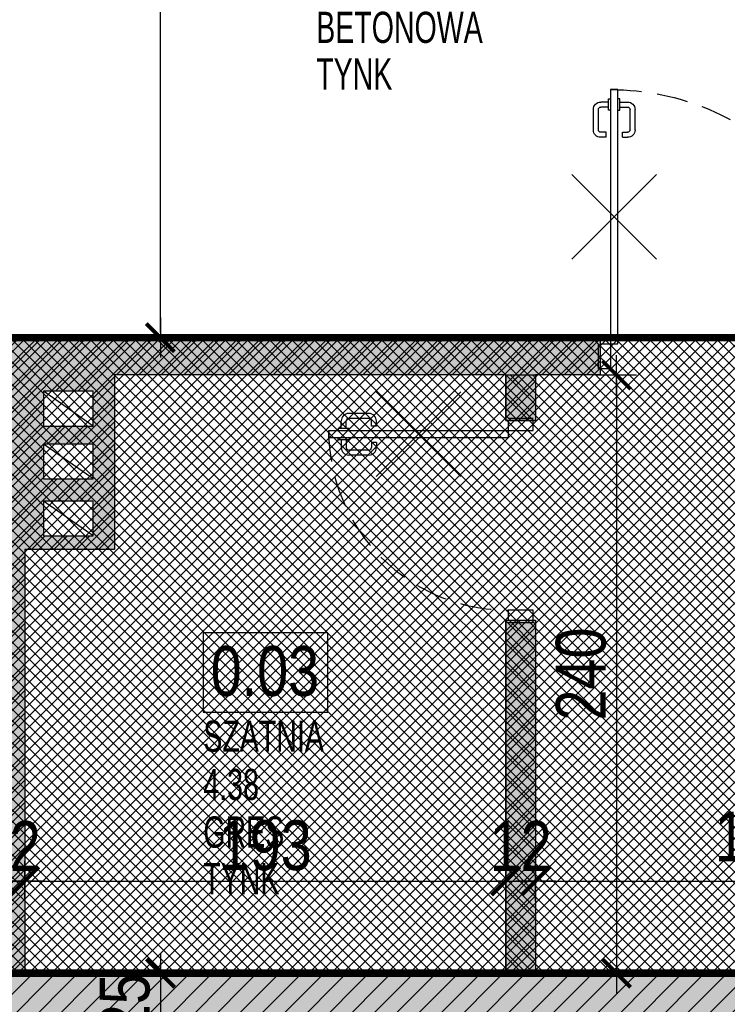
# Model space of a CAD drawing. Header units: millimetres. Extents: x 59331 to 112314, y -16110 to 34390.
# Tile 155 of 198: x 71001 to 71285, y 20777 to 21172. Entities that reach past the tile are written whole.
import ezdxf

# ---------------------------------------------------------------- set-up
doc = ezdxf.new("R2010")
doc.units = ezdxf.units.MM
doc.linetypes.add('( Dashed )', pattern=[0.75, 0.5, -0.25])
doc.linetypes.add('DASHED', pattern=[0.75, 0.5, -0.25])
doc.layers.get('DEFPOINTS').update_dxf_attribs({"lineweight": 9})
for name, color, linetype in [('_HSA_HATCH_WYPEŁNIENIA_PRZEGRÓD', 205, 'Continuous'), ('_HSA_NUMERACJA POMIESZCZEN', 43, 'Continuous'), ('_HSA_STOLARKA_WEWNĘTRZNA', 132, 'Continuous'), ('_HSA_WYM_100', 141, 'Continuous'), ('_HSA_ŚCIANY_DZIAŁOWE', 6, 'Continuous'), ('_HSA_ŚCIANY_MUROWANE', 4, 'Continuous')]:
    doc.layers.add(name, color=color, linetype=linetype)
doc.layers.add('_HSA_NUMERACJA POMIESZCZEN POMOC', color=7, linetype='Continuous', true_color=0x38940a, plot=False)
doc.layers.add('_HSA_WYBURZENIA', color=7, linetype='Continuous', true_color=0xdd0303)
doc.layers.add('_HSA_ZAKRES_OPRACOWANIA_HATCH', color=31, linetype='Continuous', transparency=0.5)
doc.styles.add('ARIAL_100', font='Arial.ttf', dxfattribs={"width": 0.8, "height": 20})
doc.styles.add('ARIAL_50', font='Arial Narrow.ttf', dxfattribs={"width": 0.8, "height": 10})
doc.dimstyles.new('WYM_WEWN_100', dxfattribs={"dimtxt": 20, "dimasz": 2, "dimexe": 10, "dimexo": 0, "dimgap": 4, "dimtad": 1, "dimdec": 1, "dimrnd": 0.1, "dimtxsty": 'ARIAL_100', "dimblk": 'Wym-03', "dimcen": 0, "dimdle": 10, "dimse1": 1, "dimse2": 1, "dimclrt": 256, "dimazin": 2, "dimtfac": 1, "dimtdec": 1, "dimtix": 1, "dimtmove": 2, "dimatfit": 0, "dimfxl": 1, "dimtolj": 1, "dimtzin": 0, "dimarcsym": 0})

# ---------------------------------------------------------------- blocks, each defined once
blk = doc.blocks.new('*U25')
for p, q in [((73.275, 68.25), (74.075, 68.25)), ((73.275, 63.75), (73.275, 68.25)), ((77.8, 68.25), (77, 68.25)), ((77.8, 63.75), (77.8, 68.25)), ((67.175, 55.86), (67.175, 64)), ((69.175, 55.86), (69.175, 64)), ((73.275, 67), (70.175, 67)), ((73.275, 65), (70.175, 65)), ((74.075, 63.75), (73.275, 63.75)), ((77, 63.75), (77.8, 63.75)), ((77.8, 67), (80.9, 67)), ((77.8, 65), (80.9, 65)), ((81.9, 55.86), (81.9, 64)), ((83.9, 55.86), (83.9, 64)), ((72.275, 54.86), (70.175, 54.86)), ((72.275, 52.86), (70.175, 52.86)), ((72.275, 52.86), (72.275, 54.86)), ((78.8, 52.86), (78.8, 54.86)), ((78.8, 54.86), (80.9, 54.86)), ((78.8, 52.86), (80.9, 52.86))]:
    blk.add_line(p, q)
for points in [[(77, 0), (74.075, 0), (74.075, 72), (77, 72)], [(1, 0), (1, -10), (5, -10), (5, 0)], [(77, 0), (77, -10), (81, -10), (81, 0)]]:
    blk.add_lwpolyline(points, close=True)
for points in [[(0, 0), (0, -10)], [(82, 0), (82, -10)]]:
    blk.add_lwpolyline(points)
at = {"linetype": 'DASHED', "ltscale": 25}
blk.add_arc((77, 0), 72, 90, 180, dxfattribs=at)
for centre, radius, start, end in [((70.175, 64), 3, 90, 180), ((70.175, 64), 1, 90, 180), ((80.9, 64), 3, 0, 90), ((80.9, 64), 1, 0, 90), ((70.175, 55.86), 3, 180, 270), ((70.175, 55.86), 1, 180, 270), ((80.9, 55.86), 3, 270, 0), ((80.9, 55.86), 1, 270, 0)]:
    blk.add_arc(centre, radius, start, end)
blk = doc.blocks.new('*U27')
for p, q in [((103.275, 97), (100.175, 97)), ((103.275, 95), (100.175, 95)), ((103.275, 98.25), (104.075, 98.25)), ((103.275, 93.75), (103.275, 98.25)), ((107.8, 98.25), (107, 98.25)), ((107.8, 93.75), (107.8, 98.25)), ((107.8, 97), (110.9, 97)), ((107.8, 95), (110.9, 95)), ((97.175, 85.86), (97.175, 94)), ((99.175, 85.86), (99.175, 94)), ((104.075, 93.75), (103.275, 93.75)), ((107, 93.75), (107.8, 93.75)), ((111.9, 85.86), (111.9, 94)), ((113.9, 85.86), (113.9, 94)), ((102.275, 84.86), (100.175, 84.86)), ((102.275, 82.86), (102.275, 84.86)), ((108.8, 82.86), (108.8, 84.86)), ((108.8, 84.86), (110.9, 84.86)), ((102.275, 82.86), (100.175, 82.86)), ((108.8, 82.86), (110.9, 82.86))]:
    blk.add_line(p, q)
for points in [[(107, 0), (104.075, 0), (104.075, 102), (107, 102)], [(1, 0), (1, -10), (5, -10), (5, 0)], [(107, 0), (107, -10), (111, -10), (111, 0)]]:
    blk.add_lwpolyline(points, close=True)
for points in [[(0, 0), (0, -10)], [(112, 0), (112, -10)]]:
    blk.add_lwpolyline(points)
at = {"linetype": 'DASHED', "ltscale": 25}
blk.add_arc((107, 0), 102, 90, 180, dxfattribs=at)
for centre, radius, start, end in [((100.175, 94), 3, 90, 180), ((100.175, 94), 1, 90, 180), ((110.9, 94), 3, 0, 90), ((110.9, 94), 1, 0, 90), ((100.175, 85.86), 3, 180, 270), ((100.175, 85.86), 1, 180, 270), ((110.9, 85.86), 3, 270, 0), ((110.9, 85.86), 1, 270, 0)]:
    blk.add_arc(centre, radius, start, end)
blk = doc.blocks.new('NUMERACJA_POMIESZCZEŃ_200')
blk.add_lwpolyline([(50, 31.85), (0, 31.85), (0, 0), (50, 0)], close=True)
at = {"style": 'ARIAL_100', "width": 0.8}
blk.add_attdef('OPIS_TABELKA', (2.96, 6.47), '', height=20, dxfattribs=at)
at = {"layer": '_HSA_NUMERACJA POMIESZCZEN POMOC', "style": 'ARIAL_50', "width": 0.8}
for tag, p in [('NAZWA', (0, -15.93)), ('POWIERZCHNIA', (0, -35.3)), ('POSADZKA', (0, -54.39)), ('SUFIT', (0, -73.08))]:
    blk.add_attdef(tag, p, '', height=12.5, dxfattribs=at)
blk = doc.blocks.new('A$C6782ac1e')
at = {"linetype": 'Continuous', "ltscale": 400}
for p, q in [((-12.24, 20.65), (12.24, -20.65)), ((20.65, 12.24), (-20.65, -12.24))]:
    blk.add_line(p, q, dxfattribs=at)
blk = doc.blocks.new('Wym-03')
for p, q in [((0, 4), (0, -4)), ((-4, 0), (4, 0))]:
    blk.add_line(p, q)
blk.add_lwpolyline([(-2.83, -2.83, 0.8, 0.8, 0), (2.83, 2.83, 0.05, 0.05, 0)], format="xyseb")
blk = doc.blocks.new('*D751')
at = {"layer": '_HSA_WYM_100', "color": 0, "lineweight": -2, "transparency": 16777216}
blk.add_line((71057.78, 21046.14), (71057.78, 21368.53), dxfattribs=at)
at = {"layer": 'DEFPOINTS', "color": 0, "transparency": 16777216}
for p in [(71049.3, 21370.53), (71057.78, 21370.53), (71046.21, 21044.14)]:
    blk.add_point(p, dxfattribs=at)
at = {"layer": '_HSA_WYM_100', "color": 0, "lineweight": -2, "transparency": 16777216, "xscale": 2, "yscale": 2, "zscale": 2}
for p, rotation in [((71057.78, 21370.53), 89.9999999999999), ((71057.78, 21044.14), 269.9999999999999)]:
    blk.add_blockref('Wym-03', p, dxfattribs=dict(at, rotation=rotation))
at = {"layer": '_HSA_WYM_100', "transparency": 16777216, "insert": (71041.76, 21207.33), "char_height": 20, "attachment_point": 5, "rotation": 90, "style": 'ARIAL_100'}
blk.add_mtext('\\A1;326,5', dxfattribs=at)
blk = doc.blocks.new('*D758')
at = {"layer": '_HSA_WYM_100', "color": 0, "lineweight": -2, "transparency": 16777216}
for p, q in [((71057.78, 20791.14), (71057.78, 20793.14)), ((71057.78, 20789.14), (71057.78, 20764.14)), ((71057.78, 20762.14), (71057.78, 20760.14))]:
    blk.add_line(p, q, dxfattribs=at)
at = {"layer": 'DEFPOINTS', "color": 0, "transparency": 16777216}
for p in [(71195.32, 20789.14), (71053.57, 20764.14), (71057.78, 20764.14)]:
    blk.add_point(p, dxfattribs=at)
at = {"layer": '_HSA_WYM_100', "color": 0, "lineweight": -2, "transparency": 16777216, "xscale": 2, "yscale": 2, "zscale": 2}
for p, rotation in [((71057.78, 20789.14), 269.9999999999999), ((71057.78, 20764.14), 89.9999999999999)]:
    blk.add_blockref('Wym-03', p, dxfattribs=dict(at, rotation=rotation))
at = {"layer": '_HSA_WYM_100', "transparency": 16777216, "insert": (71043.57, 20776.64), "char_height": 20, "attachment_point": 5, "rotation": 90, "style": 'ARIAL_100'}
blk.add_mtext('\\A1;25', dxfattribs=at)
blk = doc.blocks.new('*D816')
at = {"layer": '_HSA_WYM_100', "color": 0, "lineweight": -2, "transparency": 16777216}
for p, q in [((70989.33, 20826.11), (70987.33, 20826.11)), ((70991.33, 20826.11), (71003.33, 20826.11)), ((71005.33, 20826.11), (71007.33, 20826.11))]:
    blk.add_line(p, q, dxfattribs=at)
at = {"layer": 'DEFPOINTS', "color": 0, "transparency": 16777216}
for p in [(71003.33, 20826.11), (71003.33, 20821.65), (70991.33, 20818.63)]:
    blk.add_point(p, dxfattribs=at)
at = {"layer": '_HSA_WYM_100', "color": 0, "lineweight": -2, "transparency": 16777216, "xscale": 2, "yscale": 2, "zscale": 2}
for p, rotation in [((70991.33, 20826.11), 359.9999999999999), ((71003.33, 20826.11), 179.9999999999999)]:
    blk.add_blockref('Wym-03', p, dxfattribs=dict(at, rotation=rotation))
at = {"layer": '_HSA_WYM_100', "transparency": 16777216, "insert": (70997.33, 20840.16), "char_height": 20, "attachment_point": 5, "style": 'ARIAL_100'}
blk.add_mtext('\\A1;12', dxfattribs=at)
blk = doc.blocks.new('*D817')
at = {"layer": '_HSA_WYM_100', "color": 0, "lineweight": -2, "transparency": 16777216}
blk.add_line((71005.33, 20826.11), (71194.33, 20826.11), dxfattribs=at)
at = {"layer": 'DEFPOINTS', "color": 0, "transparency": 16777216}
for p in [(71196.33, 20826.11), (71003.33, 20821.65), (71196.33, 20817.09)]:
    blk.add_point(p, dxfattribs=at)
at = {"layer": '_HSA_WYM_100', "color": 0, "lineweight": -2, "transparency": 16777216, "xscale": 2, "yscale": 2, "zscale": 2}
for p, rotation in [((71003.33, 20826.11), 179.9999999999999), ((71196.33, 20826.11), 359.9999999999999)]:
    blk.add_blockref('Wym-03', p, dxfattribs=dict(at, rotation=rotation))
at = {"layer": '_HSA_WYM_100', "transparency": 16777216, "insert": (71099.83, 20840.33), "char_height": 20, "attachment_point": 5, "style": 'ARIAL_100'}
blk.add_mtext('\\A1;193', dxfattribs=at)
blk = doc.blocks.new('*D818')
at = {"layer": '_HSA_WYM_100', "color": 0, "lineweight": -2, "transparency": 16777216}
for p, q in [((71194.33, 20826.11), (71192.33, 20826.11)), ((71196.33, 20826.11), (71208.33, 20826.11)), ((71210.33, 20826.11), (71212.33, 20826.11))]:
    blk.add_line(p, q, dxfattribs=at)
at = {"layer": 'DEFPOINTS', "color": 0, "transparency": 16777216}
for p in [(71208.33, 20826.11), (71196.33, 20817.09), (71208.33, 20818.11)]:
    blk.add_point(p, dxfattribs=at)
at = {"layer": '_HSA_WYM_100', "color": 0, "lineweight": -2, "transparency": 16777216, "xscale": 2, "yscale": 2, "zscale": 2}
for p, rotation in [((71196.33, 20826.11), 359.9999999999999), ((71208.33, 20826.11), 179.9999999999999)]:
    blk.add_blockref('Wym-03', p, dxfattribs=dict(at, rotation=rotation))
at = {"layer": '_HSA_WYM_100', "transparency": 16777216, "insert": (71202.33, 20840.16), "char_height": 20, "attachment_point": 5, "style": 'ARIAL_100'}
blk.add_mtext('\\A1;12', dxfattribs=at)
blk = doc.blocks.new('*D819')
at = {"layer": '_HSA_WYM_100', "color": 0, "lineweight": -2, "transparency": 16777216}
blk.add_line((71210.33, 20826.11), (71405.9, 20826.11), dxfattribs=at)
at = {"layer": 'DEFPOINTS', "color": 0, "transparency": 16777216}
for p in [(71407.9, 20826.11), (71208.33, 20818.11), (71407.9, 20813.14)]:
    blk.add_point(p, dxfattribs=at)
at = {"layer": '_HSA_WYM_100', "color": 0, "lineweight": -2, "transparency": 16777216, "xscale": 2, "yscale": 2, "zscale": 2}
for p, rotation in [((71208.33, 20826.11), 179.9999999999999), ((71407.9, 20826.11), 359.9999999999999)]:
    blk.add_blockref('Wym-03', p, dxfattribs=dict(at, rotation=rotation))
at = {"layer": '_HSA_WYM_100', "transparency": 16777216, "insert": (71308.11, 20842.13), "char_height": 20, "attachment_point": 5, "style": 'ARIAL_100'}
blk.add_mtext('\\A1;199,5', dxfattribs=at)
blk = doc.blocks.new('*D823')
at = {"layer": '_HSA_WYM_100', "color": 0, "lineweight": -2, "transparency": 16777216}
blk.add_line((71240.77, 21027.14), (71240.77, 20791.14), dxfattribs=at)
at = {"layer": 'DEFPOINTS', "color": 0, "transparency": 16777216}
for p in [(71208.33, 21029.14), (71208.33, 20789.14), (71240.77, 20789.14)]:
    blk.add_point(p, dxfattribs=at)
at = {"layer": '_HSA_WYM_100', "color": 0, "lineweight": -2, "transparency": 16777216, "xscale": 2, "yscale": 2, "zscale": 2}
for p, rotation in [((71240.77, 21029.14), 89.99999999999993), ((71240.77, 20789.14), 269.9999999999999)]:
    blk.add_blockref('Wym-03', p, dxfattribs=dict(at, rotation=rotation))
at = {"layer": '_HSA_WYM_100', "transparency": 16777216, "insert": (71226.56, 20909.14), "char_height": 20, "attachment_point": 5, "rotation": 90, "style": 'ARIAL_100'}
blk.add_mtext('\\A1;240', dxfattribs=at)

msp = doc.modelspace()

# ---------------------------------------------------------------- hatches: boundary and pattern name
at = {"layer": '_HSA_HATCH_WYPEŁNIENIA_PRZEGRÓD'}
h = msp.add_hatch(dxfattribs=at)
h.set_pattern_fill('ANSI31', color=256, scale=2, angle=-1e-13, style=0)
h.paths.add_polyline_path([(70804.33, 21044.14), (70792.33, 21044.14), (70792.33, 21029.14), (70804.33, 21029.14)])
h.paths.add_polyline_path([(71039.39, 21029.14), (71196.33, 21029.14), (71196.33, 21010.81), (71208.33, 21010.81), (71208.33, 21029.14), (71234.39, 21029.14), (71234.39, 21044.14), (70884.33, 21044.14), (70884.33, 21029.14), (70896.33, 21029.14), (70896.33, 21010.81), (70908.33, 21010.81), (70908.33, 21029.14), (70991.33, 21029.14), (70991.33, 20789.14), (71003.33, 20789.14), (71003.33, 20959.1), (71039.39, 20959.1)])
h.paths.add_polyline_path([(71030.86, 21022.64), (71030.86, 21008.64), (71010.86, 21008.64), (71010.86, 21022.64)], flags=16)
h.paths.add_polyline_path([(71030.86, 21001.41), (71030.86, 20987.41), (71010.86, 20987.41), (71010.86, 21001.41)], flags=16)
h.paths.add_polyline_path([(71030.86, 20978.54), (71030.86, 20964.54), (71010.86, 20964.54), (71010.86, 20978.54)], flags=16)
h.paths.add_polyline_path([(70908.33, 20930.81), (70896.33, 20930.81), (70896.33, 20789.14), (70908.33, 20789.14)], flags=17)
h.paths.add_polyline_path([(71706.81, 21149.88), (71691.81, 21149.88), (71691.81, 21044.14), (71344.39, 21044.14), (71344.39, 21029.14), (71691.81, 21029.14), (71691.81, 20927.14), (71508.33, 20927.14), (71508.33, 20949.14), (71496.33, 20949.14), (71496.33, 20896.14), (71508.33, 20896.14), (71508.33, 20915.14), (71691.81, 20915.14), (71691.81, 20813.14), (71497.33, 20813.14), (71497.33, 20801.14), (71691.81, 20801.14), (71691.81, 20541.14), (71419.33, 20541.14), (71419.33, 20529.14), (71691.81, 20529.14), (71691.81, 20052.14), (71706.81, 20052.14)])
h.paths.add_polyline_path([(71419.33, 20813.14), (71407.33, 20813.14), (71407.33, 20789.14), (71419.33, 20789.14)], flags=17)
h.paths.add_polyline_path([(71208.33, 20930.81), (71196.33, 20930.81), (71196.33, 20789.14), (71208.33, 20789.14)], flags=17)
at = {"layer": '_HSA_HATCH_WYPEŁNIENIA_PRZEGRÓD', "true_color": 0x969696}
h = msp.add_hatch(color=252, dxfattribs=at)
h.paths.add_polyline_path([(70804.33, 21044.14), (70792.33, 21044.14), (70792.33, 21029.14), (70804.33, 21029.14)])
h.paths.add_polyline_path([(71234.39, 21044.14), (70884.33, 21044.14), (70884.33, 21029.14), (70896.33, 21029.14), (70896.33, 21010.81), (70908.33, 21010.81), (70908.33, 21029.14), (70991.33, 21029.14), (70991.33, 20789.14), (71003.33, 20789.14), (71003.33, 20959.1), (71039.39, 20959.1), (71039.39, 21029.14), (71196.33, 21029.14), (71196.33, 21010.81), (71208.33, 21010.81), (71208.33, 21029.14), (71234.39, 21029.14)])
h.paths.add_polyline_path([(71030.86, 21022.64), (71030.86, 21008.64), (71010.86, 21008.64), (71010.86, 21022.64)], flags=16)
h.paths.add_polyline_path([(71030.86, 21001.41), (71030.86, 20987.41), (71010.86, 20987.41), (71010.86, 21001.41)], flags=16)
h.paths.add_polyline_path([(71030.86, 20978.54), (71030.86, 20964.54), (71010.86, 20964.54), (71010.86, 20978.54)], flags=16)
h.paths.add_polyline_path([(70908.33, 20930.81), (70896.33, 20930.81), (70896.33, 20789.14), (70908.33, 20789.14)], flags=17)
h.paths.add_polyline_path([(71706.81, 21149.88), (71691.81, 21149.88), (71691.81, 21044.14), (71344.39, 21044.14), (71344.39, 21029.14), (71691.81, 21029.14), (71691.81, 20927.14), (71508.33, 20927.14), (71508.33, 20949.14), (71496.33, 20949.14), (71496.33, 20896.14), (71508.33, 20896.14), (71508.33, 20915.14), (71691.81, 20915.14), (71691.81, 20813.14), (71497.33, 20813.14), (71497.33, 20801.14), (71691.81, 20801.14), (71691.81, 20541.14), (71419.33, 20541.14), (71419.33, 20529.14), (71691.81, 20529.14), (71691.81, 20052.14), (71706.81, 20052.14)])
h.paths.add_polyline_path([(71419.33, 20813.14), (71407.33, 20813.14), (71407.33, 20789.14), (71419.33, 20789.14)], flags=17)
h.paths.add_polyline_path([(71208.33, 20930.81), (71196.33, 20930.81), (71196.33, 20789.14), (71208.33, 20789.14)], flags=17)
at = {"layer": '_HSA_HATCH_WYPEŁNIENIA_PRZEGRÓD'}
h = msp.add_hatch(dxfattribs=at)
h.set_pattern_fill('ANSI31', color=256, scale=2, angle=-1e-13, style=0)
h.paths.add_polyline_path([(71419.33, 20789.14), (70792.33, 20789.14), (70792.33, 20764.14), (71394.33, 20764.14), (71394.33, 20152.14), (71219.33, 20152.14), (71219.33, 20052.14), (70792.33, 20052.14), (70792.33, 20027.14), (71541.81, 20027.14), (71541.81, 20052.14), (71419.33, 20052.14)])
h.paths.add_polyline_path([(71371.85, 20126.04), (71371.85, 20052.14), (71289.86, 20052.14), (71289.86, 20126.04)], flags=16)
h.paths.add_polyline_path([(71356.97, 20107.83), (71356.97, 20068.13), (71305.19, 20068.13), (71305.19, 20107.83)], flags=0)
h.paths.add_polyline_path([(71280.6, 20126.04), (71280.6, 20096.7), (71250.68, 20096.7), (71250.68, 20126.04)], flags=16)
h.paths.add_polyline_path([(71280.6, 20081.74), (71280.6, 20052.4), (71250.68, 20052.4), (71250.68, 20081.74)], flags=16)
h.paths.add_polyline_path([(71706.81, 20052.14), (71641.81, 20052.14), (71641.81, 20027.14), (71688.81, 20027.14), (71688.81, 19911.42), (71706.81, 19911.42)])
h.paths.add_polyline_path([(71713.81, 19911.42), (71688.81, 19911.42), (71688.81, 19759.24), (71713.81, 19759.24)])
at = {"layer": '_HSA_HATCH_WYPEŁNIENIA_PRZEGRÓD', "true_color": 0x969696}
h = msp.add_hatch(color=252, dxfattribs=at)
h.paths.add_polyline_path([(71419.33, 20789.14), (70792.33, 20789.14), (70792.33, 20764.14), (71394.33, 20764.14), (71394.33, 20152.14), (71219.33, 20152.14), (71219.33, 20052.14), (70792.33, 20052.14), (70792.33, 20027.14), (71541.81, 20027.14), (71541.81, 20052.14), (71419.33, 20052.14)])
h.paths.add_polyline_path([(71371.85, 20126.04), (71371.85, 20052.14), (71289.86, 20052.14), (71289.86, 20126.04)], flags=16)
h.paths.add_polyline_path([(71356.97, 20107.83), (71356.97, 20068.13), (71305.19, 20068.13), (71305.19, 20107.83)], flags=0)
h.paths.add_polyline_path([(71280.6, 20126.04), (71280.6, 20096.7), (71250.68, 20096.7), (71250.68, 20126.04)], flags=16)
h.paths.add_polyline_path([(71280.6, 20081.74), (71280.6, 20052.4), (71250.68, 20052.4), (71250.68, 20081.74)], flags=16)
h.paths.add_polyline_path([(71706.81, 20052.14), (71641.81, 20052.14), (71641.81, 20027.14), (71688.81, 20027.14), (71688.81, 19911.42), (71706.81, 19911.42)])
h.paths.add_polyline_path([(71713.81, 19911.42), (71688.81, 19911.42), (71688.81, 19759.24), (71713.81, 19759.24)])
at = {"layer": '_HSA_WYBURZENIA'}
h = msp.add_hatch(dxfattribs=at)
h.set_pattern_fill('ANSI37', color=256, scale=2, angle=-180)
h.paths.add_polyline_path([(71196.33, 20930.81), (71208.33, 20930.81), (71208.33, 20789.14), (71196.33, 20789.14)])
h.paths.add_polyline_path([(71196.33, 21029.14), (71208.33, 21029.14), (71208.33, 21010.81), (71196.33, 21010.81)])
at = {"layer": '_HSA_ZAKRES_OPRACOWANIA_HATCH', "linetype": '( Dashed )', "ltscale": 25, "true_color": 0xd4c5c8}
h = msp.add_hatch(dxfattribs=at)
h.set_pattern_fill('ANSI37', color=9)
h.set_pattern_definition([(45, (-16000, 0), (-2.24506403, 2.24506403), []), (135, (-16000, 0), (-2.24506403, -2.24506403), [])])
h.paths.add_polyline_path([(70792.33, 21044.14), (71735.43, 21044.14), (71735.43, 21379.88), (71735.43, 21394.88), (71691.81, 21394.88), (71691.81, 21681.88), (72313.81, 21681.88), (72313.81, 20394.88), (71901.81, 20394.88), (71706.81, 20394.88), (71706.81, 20543.14), (71419.33, 20543.14), (71419.33, 20789.14), (70792.33, 20789.14)])

# ---------------------------------------------------------------- linework, layer by layer
at = {"layer": '_HSA_WYBURZENIA'}
for points in [[(71196.33, 21029.14), (71208.33, 21029.14), (71208.33, 21010.81), (71196.33, 21010.81)], [(71196.33, 20930.81), (71208.33, 20930.81), (71208.33, 20789.14), (71196.33, 20789.14)]]:
    msp.add_lwpolyline(points, close=True, dxfattribs=at)
at = {"layer": '_HSA_ZAKRES_OPRACOWANIA_HATCH', "color": 9, "linetype": '( Dashed )', "ltscale": 25, "true_color": 0xd4c5c8, "const_width": 3}
msp.add_lwpolyline([(70792.33, 21044.14), (71735.43, 21044.14), (71735.43, 21379.88), (71735.43, 21394.88), (71691.81, 21394.88), (71691.81, 21681.88), (72313.81, 21681.88), (72313.81, 20394.88), (71901.81, 20394.88), (71706.81, 20394.88), (71706.81, 20543.14), (71419.33, 20543.14), (71419.33, 20789.14), (70792.33, 20789.14)], close=True, dxfattribs=at)
at = {"layer": '_HSA_ŚCIANY_DZIAŁOWE'}
for p, q in [((71234.39, 21044.14), (70884.33, 21044.14)), ((71196.33, 21029.14), (71039.39, 21029.14)), ((71196.33, 21029.14), (71196.33, 21010.81)), ((71234.39, 21029.14), (71208.33, 21029.14)), ((71208.33, 21029.14), (71208.33, 21010.81)), ((71030.86, 21008.64), (71010.86, 21022.64)), ((71196.33, 21010.81), (71208.33, 21010.81)), ((71030.86, 20987.41), (71010.86, 21001.41)), ((71030.86, 20964.54), (71010.86, 20978.54)), ((71003.33, 20959.1), (71003.33, 20789.14)), ((71196.33, 20930.81), (71196.33, 20789.14)), ((71196.33, 20930.81), (71208.33, 20930.81)), ((71208.33, 20930.81), (71208.33, 20789.14))]:
    msp.add_line(p, q, dxfattribs=at)
for points in [[(71234.39, 21029.14), (71234.39, 21044.14)], [(71039.39, 21029.14), (71039.39, 20959.1), (71003.33, 20959.1)]]:
    msp.add_lwpolyline(points, dxfattribs=at)
for points in [[(71010.86, 21008.64), (71030.86, 21008.64), (71030.86, 21022.64), (71010.86, 21022.64)], [(71010.86, 20987.41), (71030.86, 20987.41), (71030.86, 21001.41), (71010.86, 21001.41)], [(71010.86, 20964.54), (71030.86, 20964.54), (71030.86, 20978.54), (71010.86, 20978.54)]]:
    msp.add_lwpolyline(points, close=True, dxfattribs=at)
at = {"layer": '_HSA_ŚCIANY_MUROWANE'}
msp.add_line((71419.33, 20789.14), (70792.33, 20789.14), dxfattribs=at)

# ---------------------------------------------------------------- block references
at = {"layer": '_HSA_NUMERACJA POMIESZCZEN', "linetype": 'Continuous'}
for p, values in [((71120.29, 21216.76), {'SUFIT': 'TYNK', 'POSADZKA': 'BETONOWA', 'POWIERZCHNIA': '80.87', 'NAZWA': 'KOMUNIKACJA', 'OPIS_TABELKA': '0.01'}), ((71075, 20893.9), {'SUFIT': 'TYNK', 'POSADZKA': 'GRES', 'POWIERZCHNIA': '4.38', 'NAZWA': 'SZATNIA', 'OPIS_TABELKA': '0.03'})]:
    msp.add_blockref('NUMERACJA_POMIESZCZEŃ_200', p, dxfattribs=at).add_auto_attribs(values)
at = {"layer": '_HSA_STOLARKA_WEWNĘTRZNA', "xscale": -1}
msp.add_blockref('*U27', (71345.39, 21041.64), dxfattribs=at)
at = {"layer": '_HSA_STOLARKA_WEWNĘTRZNA', "rotation": 89.99999999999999}
msp.add_blockref('*U25', (71197.33, 20929.81), dxfattribs=at)
at = {"layer": '_HSA_WYBURZENIA', "xscale": -1, "rotation": 345.659572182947}
for p in [(71239.85, 21092.64), (71161.33, 21005.35)]:
    msp.add_blockref('A$C6782ac1e', p, dxfattribs=at)

# ---------------------------------------------------------------- dimensions: what is measured, and where the dimension line sits
at = {"layer": '_HSA_WYM_100'}
for base, p1, p2, angle, picture, middle in [((71057.78, 21370.53), (71046.21, 21044.14), (71049.3, 21370.53), 270, '*D751', (71041.76, 21207.33)), ((71407.9, 20826.11), (71208.33, 20818.11), (71407.9, 20813.14), 180, '*D819', (71308.11, 20842.13)), ((71003.33, 20826.11), (70991.33, 20818.63), (71003.33, 20821.65), 180, '*D816', (70997.33, 20840.16)), ((71196.33, 20826.11), (71003.33, 20821.65), (71196.33, 20817.09), 180, '*D817', (71099.83, 20840.33)), ((71208.33, 20826.11), (71196.33, 20817.09), (71208.33, 20818.11), 180, '*D818', (71202.33, 20840.16)), ((71057.78, 20764.14), (71195.32, 20789.14), (71053.57, 20764.14), 270, '*D758', (71043.57, 20776.64))]:
    dim = msp.add_linear_dim(base=base, p1=p1, p2=p2, angle=angle, dimstyle='WYM_WEWN_100', override={"dimrnd": 0.5}, dxfattribs=at)
    dim.commit()
    dim.dimension.update_dxf_attribs({"geometry": picture, "text_midpoint": middle})
dim = msp.add_aligned_dim(p1=(71208.33, 21029.14), p2=(71208.33, 20789.14), distance=32.45, dimstyle='WYM_WEWN_100', override={"dimrnd": 0.5}, dxfattribs=at)
dim.commit()
dim.dimension.update_dxf_attribs({"geometry": '*D823', "text_midpoint": (71226.56, 20909.14)})

doc.saveas('drawing.dxf')
